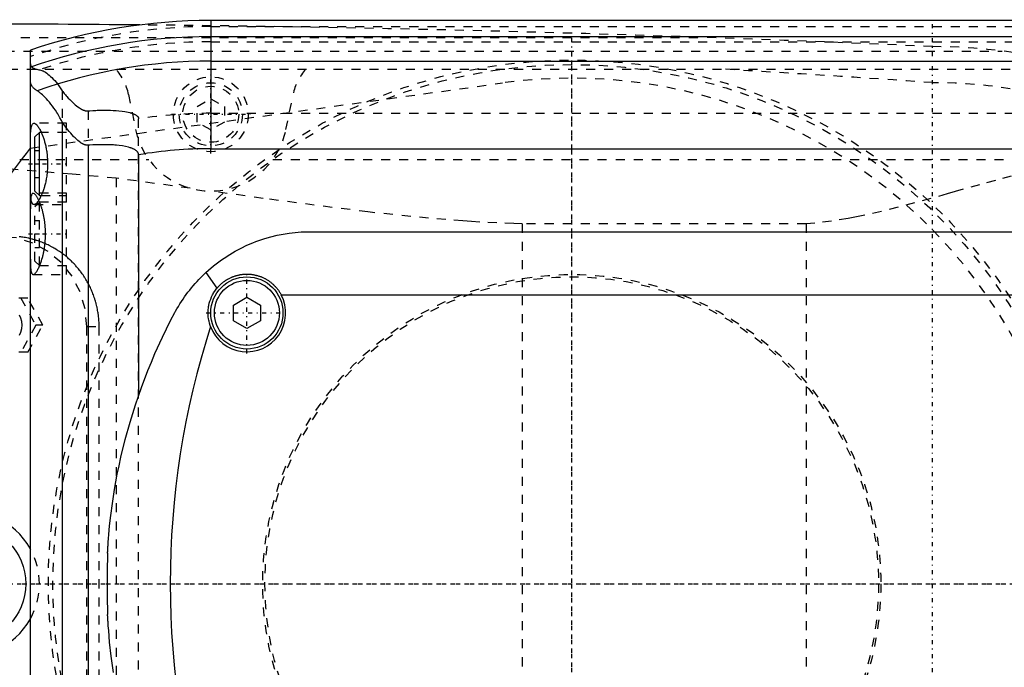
# Model space of a CAD drawing. Extents: x -502 to 139, y -105 to 105.
# Tile 4 of 7: x -261 to -152, y -9 to 62. Entities that reach past the tile are written whole.
import ezdxf

# ---------------------------------------------------------------- set-up
doc = ezdxf.new("R2010")
doc.units = 0
doc.linetypes.add('CENTER', pattern=[1.5, 0.45, -0.5, 0.05, -0.5])
doc.linetypes.add('DASHED', pattern=[2, 1, -1])
for name, color, linetype in [('AM_0', 7, 'CONTINUOUS'), ('AM_3', 7, 'DASHED'), ('AM_7', 7, 'CENTER')]:
    doc.layers.add(name, color=color, linetype=linetype)

msp = doc.modelspace()

# ---------------------------------------------------------------- linework, layer by layer
at = {"layer": 'AM_0', "color": 7, "linetype": 'CONTINUOUS'}
for p, q in [((50, 62.39), (-240, 62.39)), ((-240, 62.39), (-240, 48.19)), ((-240, 60.6), (50, 60.6)), ((-260, -59.1), (-260, 59.1)), ((-240, 57.89), (50, 57.89)), ((-256.48, 51.17), (-256.48, -51.17)), ((-259, 50), (-259.5, 49.5)), ((-259.5, 43.5), (-259.5, 49.5)), ((-258.79, 50), (-259, 50)), ((-259, 43), (-259, 50)), ((-260.01, 48.25), (-260, 48.25)), ((-253.58, 48.57), (-253.58, -48.57)), ((-240, 48.19), (50, 48.19)), ((-248, 47.52), (-248, 20.89)), ((-259.5, 43.5), (-259, 43)), ((-259, 43), (-258.79, 43)), ((-229, 39), (-151, 39)), ((-240.54, 34.48), (-239.33, 32.73)), ((-237.5, 30.87), (-236, 31.73)), ((-236, 31.73), (-234.5, 30.87)), ((-232.19, 32), (-147.81, 32)), ((-237.5, 29.13), (-237.5, 30.87)), ((-234.5, 30.87), (-234.5, 29.13)), ((-236, 28.27), (-237.5, 29.13)), ((-234.5, 29.13), (-236, 28.27))]:
    msp.add_line(p, q, dxfattribs=at)
for points in [[(-259.24, 54.6, 0), (-259.28, 54.63, 0), (-259.37, 54.68, 0), (-259.44, 54.73, 0), (-259.48, 54.76, 0), (-259.51, 54.79, 0), (-259.58, 54.85, 0), (-259.64, 54.91, 0), (-259.7, 54.97, 0), (-259.75, 55.03, 0), (-259.79, 55.1, 0), (-259.82, 55.13, 0), (-259.84, 55.16, 0), (-259.87, 55.23, 0), (-259.9, 55.3, 0), (-259.93, 55.37, 0), (-259.95, 55.44, 0), (-259.97, 55.51, 0), (-259.98, 55.55, 0), (-259.99, 55.58, 0), (-259.99, 55.66, 0), (-260, 55.74, 0), (-260, 55.78, 0)], [(-256.48, 51.17, 0), (-256.55, 51.33, 0), (-256.72, 51.62, 0), (-256.88, 51.91, 0), (-256.97, 52.04, 0), (-257.05, 52.18, 0), (-257.22, 52.44, 0), (-257.39, 52.68, 0), (-257.56, 52.91, 0), (-257.72, 53.13, 0), (-257.89, 53.34, 0), (-257.97, 53.44, 0), (-258.05, 53.53, 0), (-258.21, 53.71, 0), (-258.37, 53.87, 0), (-258.52, 54.02, 0), (-258.66, 54.16, 0), (-258.8, 54.28, 0), (-258.87, 54.34, 0), (-258.94, 54.39, 0), (-259.06, 54.49, 0), (-259.18, 54.57, 0), (-259.24, 54.6, 0)], [(-260, 48.5, 0), (-260, 48.62, 0), (-260, 48.87, 0), (-260, 49.1, 0), (-260, 49.22, 0), (-259.99, 49.33, 0), (-259.99, 49.53, 0), (-259.98, 49.73, 0), (-259.97, 49.91, 0), (-259.96, 50.08, 0), (-259.94, 50.25, 0), (-259.93, 50.32, 0), (-259.92, 50.4, 0), (-259.9, 50.53, 0), (-259.87, 50.65, 0), (-259.84, 50.75, 0), (-259.8, 50.83, 0), (-259.76, 50.9, 0), (-259.74, 50.93, 0), (-259.72, 50.95, 0), (-259.67, 50.98, 0), (-259.62, 51, 0), (-259.59, 51, 0)], [(-259.59, 51, 0), (-259.58, 51, 0), (-259.55, 51, 0), (-259.52, 50.99, 0), (-259.51, 50.98, 0), (-259.49, 50.98, 0), (-259.46, 50.96, 0), (-259.43, 50.94, 0), (-259.4, 50.92, 0), (-259.37, 50.9, 0), (-259.33, 50.87, 0), (-259.32, 50.85, 0), (-259.3, 50.83, 0), (-259.26, 50.8, 0), (-259.23, 50.75, 0), (-259.19, 50.71, 0), (-259.16, 50.66, 0), (-259.12, 50.61, 0), (-259.1, 50.58, 0), (-259.08, 50.55, 0), (-259.05, 50.49, 0), (-259.01, 50.43, 0), (-258.99, 50.4, 0), (-258.97, 50.37, 0), (-258.93, 50.3, 0), (-258.9, 50.23, 0), (-258.88, 50.19, 0), (-258.86, 50.15, 0), (-258.82, 50.08, 0), (-258.78, 50, 0), (-258.75, 49.91, 0), (-258.71, 49.83, 0), (-258.68, 49.74, 0), (-258.66, 49.7, 0), (-258.64, 49.66, 0), (-258.61, 49.57, 0), (-258.58, 49.47, 0), (-258.54, 49.38, 0), (-258.51, 49.27, 0), (-258.48, 49.17, 0), (-258.46, 49.12, 0), (-258.45, 49.07, 0), (-258.42, 48.96, 0), (-258.39, 48.84, 0), (-258.36, 48.73, 0), (-258.33, 48.61, 0), (-258.3, 48.49, 0), (-258.29, 48.43, 0), (-258.28, 48.37, 0), (-258.25, 48.25, 0), (-258.23, 48.13, 0), (-258.21, 48, 0), (-258.19, 47.87, 0), (-258.17, 47.74, 0), (-258.16, 47.68, 0), (-258.15, 47.61, 0), (-258.14, 47.48, 0), (-258.13, 47.35, 0), (-258.12, 47.22, 0), (-258.11, 47.09, 0), (-258.1, 46.96, 0), (-258.1, 46.89, 0), (-258.09, 46.83, 0), (-258.09, 46.69, 0), (-258.09, 46.56, 0), (-258.09, 46.5, 0), (-258.09, 46.44, 0), (-258.09, 46.31, 0), (-258.09, 46.17, 0), (-258.1, 46.11, 0), (-258.1, 46.04, 0), (-258.11, 45.91, 0), (-258.12, 45.78, 0), (-258.13, 45.65, 0), (-258.14, 45.52, 0), (-258.15, 45.39, 0), (-258.16, 45.32, 0), (-258.17, 45.26, 0), (-258.19, 45.13, 0), (-258.21, 45, 0), (-258.23, 44.87, 0), (-258.25, 44.75, 0), (-258.28, 44.63, 0), (-258.29, 44.57, 0), (-258.3, 44.51, 0), (-258.33, 44.39, 0), (-258.36, 44.27, 0), (-258.39, 44.16, 0), (-258.42, 44.04, 0), (-258.45, 43.93, 0), (-258.46, 43.88, 0), (-258.48, 43.83, 0), (-258.51, 43.73, 0), (-258.54, 43.62, 0), (-258.58, 43.53, 0), (-258.61, 43.43, 0), (-258.64, 43.34, 0), (-258.66, 43.3, 0), (-258.68, 43.26, 0), (-258.71, 43.17, 0), (-258.75, 43.09, 0), (-258.78, 43, 0), (-258.82, 42.92, 0), (-258.86, 42.85, 0), (-258.88, 42.81, 0), (-258.9, 42.77, 0), (-258.93, 42.7, 0), (-258.97, 42.63, 0), (-258.99, 42.6, 0), (-259.01, 42.57, 0), (-259.05, 42.51, 0), (-259.08, 42.45, 0), (-259.1, 42.42, 0), (-259.12, 42.39, 0), (-259.16, 42.34, 0), (-259.19, 42.29, 0), (-259.23, 42.25, 0), (-259.26, 42.2, 0), (-259.3, 42.17, 0), (-259.32, 42.15, 0), (-259.33, 42.13, 0), (-259.37, 42.1, 0), (-259.4, 42.08, 0), (-259.43, 42.06, 0), (-259.46, 42.04, 0), (-259.49, 42.02, 0), (-259.51, 42.02, 0), (-259.52, 42.01, 0), (-259.55, 42, 0), (-259.58, 42, 0), (-259.59, 42, 0)], [(-253.58, 48.57, 0), (-253.6, 48.57, 0), (-253.63, 48.57, 0), (-253.67, 48.57, 0), (-253.68, 48.57, 0), (-253.7, 48.57, 0), (-253.73, 48.57, 0), (-253.76, 48.57, 0), (-253.8, 48.58, 0), (-253.83, 48.58, 0), (-253.86, 48.59, 0), (-253.88, 48.59, 0), (-253.9, 48.6, 0), (-253.93, 48.61, 0), (-253.96, 48.62, 0), (-253.99, 48.63, 0), (-254.02, 48.64, 0), (-254.06, 48.65, 0), (-254.07, 48.66, 0), (-254.09, 48.66, 0), (-254.12, 48.68, 0), (-254.15, 48.69, 0), (-254.16, 48.7, 0), (-254.18, 48.71, 0), (-254.21, 48.72, 0), (-254.24, 48.74, 0), (-254.25, 48.74, 0), (-254.27, 48.75, 0), (-254.3, 48.77, 0), (-254.32, 48.79, 0), (-254.35, 48.8, 0), (-254.38, 48.82, 0), (-254.41, 48.84, 0), (-254.42, 48.85, 0), (-254.44, 48.86, 0), (-254.47, 48.88, 0), (-254.49, 48.9, 0), (-254.59, 48.97, 0), (-254.74, 49.1, 0), (-254.9, 49.23, 0), (-255.05, 49.38, 0), (-255.13, 49.46, 0), (-255.21, 49.54, 0), (-255.37, 49.71, 0), (-255.53, 49.9, 0), (-255.69, 50.09, 0), (-255.84, 50.28, 0), (-256, 50.48, 0), (-256.07, 50.58, 0), (-256.14, 50.68, 0), (-256.28, 50.88, 0), (-256.41, 51.07, 0), (-256.48, 51.17, 0)], [(-248, 47.52, 0), (-248, 47.53, 0), (-248, 47.54, 0), (-248, 47.55, 0), (-248, 47.55, 0), (-248, 47.56, 0), (-248, 47.57, 0), (-248, 47.57, 0), (-248, 47.58, 0), (-248.01, 47.59, 0), (-248.01, 47.6, 0), (-248.01, 47.61, 0), (-248.01, 47.61, 0), (-248.01, 47.62, 0), (-248.01, 47.63, 0), (-248.02, 47.64, 0), (-248.02, 47.65, 0), (-248.02, 47.66, 0), (-248.02, 47.66, 0), (-248.02, 47.67, 0), (-248.03, 47.67, 0), (-248.03, 47.68, 0), (-248.03, 47.69, 0), (-248.03, 47.69, 0), (-248.04, 47.7, 0), (-248.04, 47.71, 0), (-248.04, 47.71, 0), (-248.04, 47.72, 0), (-248.05, 47.73, 0), (-248.05, 47.73, 0), (-248.06, 47.74, 0), (-248.06, 47.75, 0), (-248.07, 47.76, 0), (-248.07, 47.76, 0), (-248.07, 47.77, 0), (-248.07, 47.78, 0), (-248.08, 47.78, 0), (-248.08, 47.79, 0), (-248.09, 47.8, 0), (-248.09, 47.81, 0), (-248.1, 47.81, 0), (-248.1, 47.81, 0), (-248.11, 47.82, 0), (-248.11, 47.83, 0), (-248.12, 47.83, 0), (-248.12, 47.84, 0), (-248.13, 47.85, 0), (-248.13, 47.85, 0), (-248.13, 47.86, 0), (-248.14, 47.86, 0), (-248.15, 47.87, 0), (-248.17, 47.89, 0), (-248.21, 47.93, 0), (-248.23, 47.95, 0), (-248.25, 47.97, 0), (-248.3, 48, 0), (-248.34, 48.03, 0), (-248.39, 48.06, 0), (-248.44, 48.09, 0), (-248.49, 48.11, 0), (-248.51, 48.13, 0), (-248.54, 48.14, 0), (-248.59, 48.16, 0), (-248.64, 48.19, 0), (-248.67, 48.2, 0), (-248.69, 48.21, 0), (-248.75, 48.23, 0), (-248.8, 48.25, 0), (-248.82, 48.26, 0), (-248.85, 48.27, 0), (-248.9, 48.28, 0), (-248.95, 48.3, 0), (-249.13, 48.35, 0), (-249.46, 48.43, 0), (-249.8, 48.49, 0), (-250.14, 48.54, 0), (-250.46, 48.57, 0), (-250.62, 48.58, 0), (-250.78, 48.6, 0), (-251.1, 48.62, 0), (-251.42, 48.63, 0), (-251.74, 48.63, 0), (-252.07, 48.63, 0), (-252.4, 48.63, 0), (-252.57, 48.62, 0), (-252.74, 48.62, 0), (-253.07, 48.6, 0), (-253.41, 48.58, 0), (-253.58, 48.57, 0)], [(-259.59, 42, 0), (-259.62, 42, 0), (-259.67, 42.02, 0), (-259.72, 42.05, 0), (-259.74, 42.07, 0), (-259.76, 42.1, 0), (-259.8, 42.17, 0), (-259.84, 42.25, 0), (-259.87, 42.35, 0), (-259.9, 42.47, 0), (-259.92, 42.6, 0), (-259.93, 42.68, 0), (-259.94, 42.75, 0), (-259.96, 42.92, 0), (-259.97, 43.09, 0), (-259.98, 43.27, 0), (-259.99, 43.47, 0), (-259.99, 43.67, 0), (-260, 43.78, 0), (-260, 43.9, 0), (-260, 44.13, 0), (-260, 44.38, 0), (-260, 44.5, 0)], [(-240.54, 34.48, 0), (-240.25, 34.74, 0), (-239.69, 35.22, 0), (-239.11, 35.66, 0), (-238.82, 35.88, 0), (-238.52, 36.08, 0), (-237.91, 36.48, 0), (-237.29, 36.84, 0), (-236.65, 37.18, 0), (-236, 37.49, 0), (-235.35, 37.77, 0), (-235.01, 37.9, 0), (-234.68, 38.02, 0), (-234.01, 38.25, 0), (-233.33, 38.44, 0), (-232.66, 38.6, 0), (-231.98, 38.74, 0), (-231.31, 38.84, 0), (-230.97, 38.89, 0), (-230.64, 38.92, 0), (-229.97, 38.97, 0), (-229.32, 39, 0), (-229, 39, 0)], [(-243.98, 30.04, 0), (-243.9, 30.18, 0), (-243.75, 30.46, 0), (-243.59, 30.73, 0), (-243.51, 30.86, 0), (-243.43, 31, 0), (-243.26, 31.26, 0), (-243.08, 31.52, 0), (-242.91, 31.78, 0), (-242.72, 32.03, 0), (-242.54, 32.29, 0), (-242.44, 32.41, 0), (-242.34, 32.53, 0), (-242.15, 32.78, 0), (-241.95, 33.02, 0), (-241.74, 33.25, 0), (-241.53, 33.49, 0), (-241.32, 33.71, 0), (-241.21, 33.83, 0), (-241.1, 33.94, 0), (-240.88, 34.16, 0), (-240.65, 34.38, 0), (-240.54, 34.48, 0)], [(-239.33, 32.73, 0), (-239.3, 32.75, 0), (-239.25, 32.81, 0), (-239.2, 32.87, 0), (-239.17, 32.9, 0), (-239.15, 32.93, 0), (-239.1, 32.98, 0), (-239.04, 33.04, 0), (-238.99, 33.09, 0), (-238.93, 33.14, 0), (-238.88, 33.2, 0), (-238.85, 33.22, 0), (-238.82, 33.25, 0), (-238.76, 33.3, 0), (-238.7, 33.35, 0), (-238.64, 33.39, 0), (-238.58, 33.44, 0), (-238.51, 33.49, 0), (-238.48, 33.51, 0), (-238.45, 33.53, 0), (-238.39, 33.58, 0), (-238.32, 33.62, 0), (-238.29, 33.64, 0), (-238.25, 33.66, 0), (-238.18, 33.7, 0), (-238.12, 33.74, 0), (-238.08, 33.76, 0), (-238.05, 33.78, 0), (-237.97, 33.82, 0), (-237.9, 33.86, 0), (-237.83, 33.89, 0), (-237.76, 33.92, 0), (-237.69, 33.96, 0), (-237.65, 33.97, 0), (-237.61, 33.99, 0), (-237.54, 34.02, 0), (-237.46, 34.04, 0), (-237.39, 34.07, 0), (-237.31, 34.1, 0), (-237.24, 34.12, 0), (-237.2, 34.13, 0), (-237.16, 34.14, 0), (-237.08, 34.16, 0), (-237, 34.18, 0), (-236.93, 34.2, 0), (-236.85, 34.22, 0), (-236.77, 34.23, 0), (-236.73, 34.24, 0), (-236.69, 34.24, 0), (-236.62, 34.26, 0), (-236.54, 34.27, 0), (-236.46, 34.28, 0), (-236.38, 34.28, 0), (-236.31, 34.29, 0), (-236.27, 34.29, 0), (-236.23, 34.29, 0), (-236.15, 34.3, 0), (-236.08, 34.3, 0), (-236, 34.3, 0), (-235.92, 34.3, 0), (-235.85, 34.3, 0), (-235.81, 34.3, 0), (-235.77, 34.29, 0), (-235.69, 34.29, 0), (-235.62, 34.28, 0), (-235.58, 34.28, 0), (-235.54, 34.28, 0), (-235.46, 34.27, 0), (-235.38, 34.26, 0), (-235.34, 34.25, 0), (-235.3, 34.24, 0), (-235.23, 34.23, 0), (-235.15, 34.21, 0), (-235.07, 34.2, 0), (-234.99, 34.18, 0), (-234.92, 34.16, 0), (-234.88, 34.15, 0), (-234.84, 34.14, 0), (-234.76, 34.12, 0), (-234.69, 34.09, 0), (-234.61, 34.07, 0), (-234.54, 34.04, 0), (-234.46, 34.02, 0), (-234.42, 34, 0), (-234.39, 33.99, 0), (-234.31, 33.96, 0), (-234.24, 33.92, 0), (-234.17, 33.89, 0), (-234.1, 33.86, 0), (-234.02, 33.82, 0), (-233.99, 33.8, 0), (-233.95, 33.78, 0), (-233.88, 33.74, 0), (-233.82, 33.7, 0), (-233.75, 33.66, 0), (-233.68, 33.62, 0), (-233.61, 33.58, 0), (-233.58, 33.56, 0), (-233.55, 33.53, 0), (-233.48, 33.49, 0), (-233.42, 33.44, 0), (-233.36, 33.39, 0), (-233.3, 33.34, 0), (-233.24, 33.3, 0), (-233.21, 33.27, 0), (-233.18, 33.25, 0), (-233.12, 33.19, 0), (-233.06, 33.14, 0), (-233.04, 33.12, 0), (-233.01, 33.09, 0), (-232.96, 33.04, 0), (-232.9, 32.98, 0), (-232.88, 32.96, 0), (-232.85, 32.93, 0), (-232.8, 32.87, 0), (-232.75, 32.81, 0), (-232.7, 32.75, 0), (-232.65, 32.69, 0), (-232.6, 32.63, 0), (-232.58, 32.6, 0), (-232.55, 32.57, 0), (-232.51, 32.51, 0), (-232.46, 32.44, 0), (-232.42, 32.38, 0), (-232.37, 32.31, 0), (-232.33, 32.24, 0), (-232.31, 32.21, 0), (-232.29, 32.17, 0), (-232.25, 32.11, 0), (-232.21, 32.04, 0), (-232.19, 32, 0)], [(-240.03, 28.49, 0), (-240.07, 28.61, 0), (-240.14, 28.85, 0), (-240.2, 29.09, 0), (-240.23, 29.21, 0), (-240.25, 29.34, 0), (-240.28, 29.58, 0), (-240.3, 29.83, 0), (-240.3, 30.08, 0), (-240.29, 30.33, 0), (-240.26, 30.58, 0), (-240.24, 30.7, 0), (-240.22, 30.82, 0), (-240.17, 31.07, 0), (-240.1, 31.31, 0), (-240.01, 31.54, 0), (-239.92, 31.77, 0), (-239.81, 32, 0), (-239.75, 32.11, 0), (-239.69, 32.21, 0), (-239.55, 32.42, 0), (-239.4, 32.63, 0), (-239.33, 32.73, 0)], [(-251.44, 3.41, 0), (-251.44, 3.41, 0), (-251.44, 3.41, 0), (-251.44, 3.41, 0), (-251.44, 3.41, 0), (-251.44, 3.41, 0), (-251.44, 3.41, 0), (-251.44, 3.41, 0), (-251.44, 3.41, 0), (-251.44, 3.41, 0), (-251.44, 3.42, 0), (-251.44, 3.42, 0), (-251.44, 3.42, 0), (-251.44, 3.42, 0), (-251.44, 3.42, 0), (-251.44, 3.42, 0), (-251.44, 3.42, 0), (-251.44, 3.42, 0), (-251.44, 3.42, 0), (-251.44, 3.42, 0), (-251.44, 3.42, 0), (-251.44, 3.42, 0), (-251.44, 3.42, 0), (-251.44, 3.42, 0), (-251.44, 3.42, 0), (-251.44, 3.42, 0), (-251.44, 3.42, 0), (-251.44, 3.42, 0), (-251.44, 3.42, 0), (-251.44, 3.42, 0), (-251.44, 3.42, 0), (-251.44, 3.42, 0), (-251.44, 3.42, 0), (-251.44, 3.42, 0), (-251.44, 3.42, 0), (-251.44, 3.43, 0), (-251.44, 3.43, 0), (-251.44, 3.43, 0), (-251.44, 3.43, 0), (-251.44, 3.44, 0), (-251.44, 3.45, 0), (-251.44, 3.45, 0), (-251.44, 3.46, 0), (-251.44, 3.46, 0), (-251.44, 3.47, 0), (-251.44, 3.48, 0), (-251.44, 3.49, 0), (-251.44, 3.5, 0), (-251.44, 3.5, 0), (-251.44, 3.51, 0), (-251.44, 3.52, 0), (-251.44, 3.53, 0), (-251.44, 3.53, 0), (-251.43, 3.54, 0), (-251.43, 3.55, 0), (-251.43, 3.56, 0), (-251.43, 3.56, 0), (-251.43, 3.57, 0), (-251.43, 3.58, 0), (-251.43, 3.59, 0), (-251.43, 3.63, 0), (-251.43, 3.7, 0), (-251.42, 3.77, 0), (-251.42, 3.85, 0), (-251.41, 3.94, 0), (-251.41, 3.98, 0), (-251.41, 4.03, 0), (-251.4, 4.12, 0), (-251.39, 4.23, 0), (-251.36, 4.63, 0), (-251.33, 5.03, 0), (-251.3, 5.47, 0), (-251.21, 6.44, 0), (-251.08, 7.57, 0), (-250.9, 8.91, 0), (-250.67, 10.45, 0), (-250.36, 12.16, 0), (-250.17, 13.07, 0), (-249.97, 14.02, 0), (-249.49, 15.98, 0), (-248.95, 17.91, 0), (-248.36, 19.84, 0), (-247.69, 21.74, 0), (-246.97, 23.63, 0), (-246.59, 24.56, 0), (-246.19, 25.49, 0), (-245.35, 27.33, 0), (-244.45, 29.15, 0), (-243.98, 30.04, 0)], [(-250.77, -9.81, 0), (-251.03, -8.01, 0), (-251.21, -6.45, 0), (-251.32, -5.17, 0), (-251.36, -4.67, 0), (-251.37, -4.59, 0), (-251.38, -4.45, 0), (-251.39, -4.32, 0), (-251.39, -4.26, 0), (-251.39, -4.2, 0), (-251.4, -4.09, 0), (-251.41, -3.99, 0), (-251.41, -3.9, 0), (-251.42, -3.82, 0), (-251.42, -3.75, 0), (-251.42, -3.72, 0), (-251.43, -3.68, 0), (-251.43, -3.63, 0), (-251.43, -3.58, 0), (-251.43, -3.55, 0), (-251.43, -3.54, 0), (-251.43, -3.54, 0), (-251.44, -3.53, 0), (-251.44, -3.53, 0), (-251.44, -3.52, 0), (-251.44, -3.52, 0), (-251.44, -3.51, 0), (-251.44, -3.51, 0), (-251.44, -3.5, 0), (-251.44, -3.5, 0), (-251.44, -3.49, 0), (-251.44, -3.49, 0), (-251.44, -3.48, 0), (-251.44, -3.48, 0), (-251.44, -3.47, 0), (-251.44, -3.47, 0), (-251.44, -3.47, 0), (-251.44, -3.47, 0), (-251.44, -3.46, 0), (-251.44, -3.46, 0), (-251.44, -3.45, 0), (-251.44, -3.45, 0), (-251.44, -3.45, 0), (-251.44, -3.45, 0), (-251.44, -3.44, 0), (-251.44, -3.44, 0), (-251.44, -3.44, 0), (-251.44, -3.44, 0), (-251.44, -3.43, 0), (-251.44, -3.43, 0), (-251.44, -3.43, 0), (-251.44, -3.43, 0), (-251.44, -3.42, 0), (-251.44, -3.42, 0), (-251.44, -3.42, 0), (-251.44, -3.42, 0), (-251.44, -3.42, 0), (-251.44, -3.42, 0), (-251.44, -3.42, 0), (-251.44, -3.42, 0), (-251.44, -3.41, 0), (-251.44, -3.41, 0), (-251.44, -3.41, 0)]]:
    msp.add_polyline3d(points, dxfattribs=at)
for centre, radius in [((-236, 30), 4), ((-236, 30), 3.6), ((-267, 0), 6.5)]:
    msp.add_circle(centre, radius, dxfattribs=at)
for centre, radius, start, end in [((-240, 0), 62.39, 90, 108.6977), ((-271.93, -2437.99), 2500, 89.44825, 89.86403), ((-240, 0), 60.6, 90, 109.2721), ((-240, 0), 57.89, 90, 109.4116), ((-200, 0), 77, 141.1986, 158.6763), ((-240, 0), 48.19, 90, 99.5555), ((-236, 30), 4.3, 200.5076, 27.7177), ((-151.5, 0), 93, 162.1586, 197.8414), ((-267, 0), 8, 28.955, 331.045), ((-151.5, 0), 100, 178.0435, 181.9565)]:
    msp.add_arc(centre, radius, start, end, dxfattribs=at)
at = {"layer": 'AM_3', "color": 6, "linetype": 'DASHED'}
for p, q in [((-240, 61.72), (50, 61.72)), ((-331.04, 60.5), (-185.14, 60.5)), ((-240, 60.02), (50, 60.02)), ((-362.76, 59), (-152.3, 59)), ((-394.4, 57), (-142.93, 57)), ((-260, 48.25), (-207.66, 55.47)), ((-256.48, 54.6), (-256.48, -54.6)), ((-249.12, 54.2), (-248.33, 50.31)), ((-241.5, 52.87), (-240, 53.73)), ((-240, 53.73), (-238.5, 52.87)), ((-231.67, 50.31), (-230.88, 54.2)), ((-241.5, 51.13), (-241.5, 52.87)), ((-238.5, 52.87), (-238.5, 51.13)), ((-253.58, 52.38), (-253.58, -52.38)), ((-248, -51.49), (-248, 51.49)), ((-240, 52.11), (50, 52.11)), ((-256, 51), (-259.59, 51)), ((-256, 34.25), (-256, 51)), ((-240, 50.27), (-241.5, 51.13)), ((-238.5, 51.13), (-240, 50.27)), ((-256, 50), (-258.79, 50)), ((-279.16, 47), (-246.87, 47)), ((-259.5, 48), (-259, 48)), ((-233.13, 47), (-142.19, 47)), ((-259.5, 46.5), (-259, 46.5)), ((-259.5, 45), (-259, 45)), ((-250.5, 44.92), (-250.5, -44.92)), ((-242.28, 43.81), (-250.5, 44.92)), ((-256, 43.25), (-259.69, 43.25)), ((-258.79, 43), (-256, 43)), ((-259.59, 42), (-256, 42)), ((-259, 42.25), (-259.5, 41.75)), ((-259.5, 35.75), (-259.5, 41.75)), ((-256, 42.25), (-259, 42.25)), ((-259, 35.25), (-259, 42.25)), ((-259.5, 40.25), (-259, 40.25)), ((-174, 39.86), (-205.5, 39.86)), ((-205.5, 39.86), (-205.5, -39.86)), ((-174, 39.86), (-174, -39.86)), ((-259.5, 38.75), (-259, 38.75)), ((-259.5, 37.25), (-259, 37.25)), ((-259.5, 35.75), (-259, 35.25)), ((-259, 35.25), (-256, 35.25)), ((-259.69, 34.25), (-256, 34.25)), ((-260.29, 31.65), (-264.41, 31.65)), ((-261.06, 31.65), (-259.39, 28.65)), ((-258.61, 28.65), (-260.29, 31.65)), ((-259.39, 28.65), (-261.06, 25.65)), ((-260.29, 25.65), (-258.61, 28.65)), ((-258.61, 28.65), (-259.39, 28.65)), ((-253.75, 28.5), (-252.38, 28.5)), ((-253.75, -28.5), (-253.75, 28.5)), ((-252.38, -28.5), (-252.38, 28.5)), ((-260.29, 25.65), (-264.41, 25.65))]:
    msp.add_line(p, q, dxfattribs=at)
for points in [[(-253.75, 28.5), (-253.93, 30.45), (-254.48, 32.33), (-255.38, 34.06), (-256.58, 35.57), (-258.04, 36.81), (-259.71, 37.74), (-261.52, 38.31), (-263.41, 38.5)], [(-261.21, 27.54), (-261.04, 27.88), (-260.93, 28.26), (-260.89, 28.65), (-260.93, 29.04), (-261.04, 29.42), (-261.21, 29.76)]]:
    msp.add_lwpolyline(points, dxfattribs=at)
for points in [[(-260, 57.58, 0), (-260, 57.55, 0), (-259.99, 57.5, 0), (-259.98, 57.45, 0), (-259.97, 57.43, 0), (-259.96, 57.4, 0), (-259.94, 57.36, 0), (-259.91, 57.31, 0), (-259.88, 57.27, 0), (-259.83, 57.23, 0), (-259.79, 57.19, 0), (-259.76, 57.17, 0), (-259.73, 57.15, 0), (-259.67, 57.12, 0), (-259.6, 57.09, 0), (-259.53, 57.06, 0), (-259.45, 57.03, 0), (-259.36, 57, 0), (-259.32, 56.99, 0), (-259.27, 56.98, 0), (-259.17, 56.96, 0), (-259.06, 56.94, 0), (-259.01, 56.93, 0)], [(-259.01, 56.93, 0), (-258.95, 56.92, 0), (-258.84, 56.89, 0), (-258.72, 56.85, 0), (-258.66, 56.82, 0), (-258.59, 56.8, 0), (-258.46, 56.73, 0), (-258.33, 56.65, 0), (-258.19, 56.55, 0), (-258.05, 56.45, 0), (-257.91, 56.33, 0), (-257.83, 56.27, 0), (-257.76, 56.2, 0), (-257.61, 56.06, 0), (-257.46, 55.9, 0), (-257.3, 55.73, 0), (-257.15, 55.55, 0), (-257, 55.36, 0), (-256.92, 55.26, 0), (-256.85, 55.16, 0), (-256.7, 54.94, 0), (-256.55, 54.72, 0), (-256.48, 54.6, 0)], [(-256.48, 54.6, 0), (-256.4, 54.51, 0), (-256.26, 54.32, 0), (-256.11, 54.14, 0), (-256.03, 54.06, 0), (-255.95, 53.97, 0), (-255.8, 53.8, 0), (-255.64, 53.63, 0), (-255.49, 53.48, 0), (-255.33, 53.33, 0), (-255.18, 53.18, 0), (-255.1, 53.12, 0), (-255.02, 53.05, 0), (-254.87, 52.93, 0), (-254.72, 52.81, 0), (-254.57, 52.7, 0), (-254.47, 52.64, 0), (-254.44, 52.63, 0), (-254.42, 52.61, 0), (-254.4, 52.6, 0), (-254.39, 52.6, 0), (-254.36, 52.58, 0), (-254.33, 52.57, 0), (-254.3, 52.55, 0), (-254.28, 52.54, 0), (-254.25, 52.52, 0), (-254.23, 52.52, 0), (-254.22, 52.51, 0), (-254.19, 52.5, 0), (-254.16, 52.48, 0), (-254.14, 52.48, 0), (-254.13, 52.47, 0), (-254.1, 52.46, 0), (-254.07, 52.45, 0), (-254.05, 52.44, 0), (-254.04, 52.44, 0), (-254.01, 52.43, 0), (-253.98, 52.42, 0), (-253.95, 52.41, 0), (-253.92, 52.4, 0), (-253.88, 52.4, 0), (-253.87, 52.39, 0), (-253.85, 52.39, 0), (-253.82, 52.39, 0), (-253.79, 52.38, 0), (-253.76, 52.38, 0), (-253.73, 52.38, 0), (-253.69, 52.38, 0), (-253.68, 52.38, 0), (-253.66, 52.38, 0), (-253.63, 52.38, 0), (-253.6, 52.38, 0), (-253.58, 52.38, 0)], [(-253.58, 52.38, 0), (-253.41, 52.39, 0), (-253.08, 52.41, 0), (-252.75, 52.43, 0), (-252.58, 52.44, 0), (-252.42, 52.44, 0), (-252.09, 52.45, 0), (-251.77, 52.45, 0), (-251.44, 52.45, 0), (-251.12, 52.45, 0), (-250.81, 52.43, 0), (-250.65, 52.42, 0), (-250.49, 52.41, 0), (-250.18, 52.39, 0), (-249.84, 52.35, 0), (-249.51, 52.3, 0), (-249.17, 52.23, 0), (-248.99, 52.19, 0), (-248.93, 52.17, 0), (-248.88, 52.16, 0), (-248.86, 52.15, 0), (-248.83, 52.15, 0), (-248.78, 52.13, 0), (-248.73, 52.11, 0), (-248.71, 52.1, 0), (-248.68, 52.1, 0), (-248.63, 52.08, 0), (-248.58, 52.06, 0), (-248.55, 52.05, 0), (-248.53, 52.04, 0), (-248.48, 52.01, 0), (-248.42, 51.99, 0), (-248.37, 51.96, 0), (-248.33, 51.93, 0), (-248.28, 51.91, 0), (-248.26, 51.89, 0), (-248.24, 51.87, 0), (-248.19, 51.84, 0), (-248.17, 51.82, 0), (-248.16, 51.82, 0), (-248.16, 51.81, 0), (-248.15, 51.81, 0), (-248.15, 51.8, 0), (-248.14, 51.8, 0), (-248.14, 51.79, 0), (-248.13, 51.78, 0), (-248.12, 51.78, 0), (-248.12, 51.77, 0), (-248.11, 51.77, 0), (-248.11, 51.76, 0), (-248.1, 51.76, 0), (-248.1, 51.75, 0), (-248.09, 51.74, 0), (-248.09, 51.73, 0), (-248.08, 51.73, 0), (-248.08, 51.72, 0), (-248.08, 51.72, 0), (-248.07, 51.71, 0), (-248.07, 51.7, 0), (-248.06, 51.7, 0), (-248.06, 51.69, 0), (-248.05, 51.68, 0), (-248.05, 51.68, 0), (-248.05, 51.67, 0), (-248.04, 51.67, 0), (-248.04, 51.66, 0), (-248.04, 51.65, 0), (-248.04, 51.65, 0), (-248.03, 51.64, 0), (-248.03, 51.63, 0), (-248.03, 51.63, 0), (-248.02, 51.62, 0), (-248.02, 51.61, 0), (-248.02, 51.6, 0), (-248.02, 51.6, 0), (-248.01, 51.59, 0), (-248.01, 51.58, 0), (-248.01, 51.57, 0), (-248.01, 51.57, 0), (-248.01, 51.56, 0), (-248.01, 51.55, 0), (-248, 51.54, 0), (-248, 51.53, 0), (-248, 51.53, 0), (-248, 51.52, 0), (-248, 51.52, 0), (-248, 51.51, 0), (-248, 51.5, 0), (-248, 51.49, 0)], [(-250.5, 44.92, 0), (-255.36, 45.37, 0), (-264.99, 46.16, 0), (-274.48, 46.77, 0), (-279.16, 47, 0)], [(-142.19, 47, 0), (-142.98, 46.89, 0), (-144.59, 46.63, 0), (-146.23, 46.32, 0), (-147.06, 46.15, 0), (-147.9, 45.96, 0), (-149.59, 45.57, 0), (-151.31, 45.13, 0), (-153.05, 44.67, 0), (-154.82, 44.19, 0), (-156.6, 43.69, 0), (-157.49, 43.44, 0), (-158.39, 43.18, 0), (-160.2, 42.68, 0), (-162.01, 42.18, 0), (-163.84, 41.7, 0), (-165.68, 41.25, 0), (-167.52, 40.83, 0), (-168.44, 40.64, 0), (-169.37, 40.47, 0), (-171.22, 40.17, 0), (-173.07, 39.94, 0), (-174, 39.86, 0)], [(-259.69, 43.25, 0), (-259.7, 43.25, 0), (-259.74, 43.24, 0), (-259.78, 43.22, 0), (-259.79, 43.2, 0), (-259.81, 43.18, 0), (-259.84, 43.14, 0), (-259.87, 43.08, 0), (-259.89, 43.02, 0), (-259.91, 42.94, 0), (-259.93, 42.85, 0), (-259.94, 42.8, 0), (-259.95, 42.75, 0), (-259.96, 42.64, 0), (-259.97, 42.51, 0), (-259.98, 42.39, 0), (-259.99, 42.25, 0), (-259.99, 42.1, 0), (-260, 42.03, 0), (-260, 41.95, 0), (-260, 41.79, 0), (-260, 41.63, 0), (-260, 41.54, 0)], [(-259.06, 42.48, 0), (-259.08, 42.52, 0), (-259.12, 42.6, 0), (-259.16, 42.67, 0), (-259.18, 42.71, 0), (-259.2, 42.75, 0), (-259.24, 42.81, 0), (-259.28, 42.87, 0), (-259.31, 42.93, 0), (-259.35, 42.98, 0), (-259.39, 43.03, 0), (-259.41, 43.06, 0), (-259.42, 43.08, 0), (-259.46, 43.12, 0), (-259.49, 43.15, 0), (-259.53, 43.18, 0), (-259.56, 43.2, 0), (-259.59, 43.22, 0), (-259.6, 43.23, 0), (-259.62, 43.24, 0), (-259.65, 43.24, 0), (-259.67, 43.25, 0), (-259.69, 43.25, 0)], [(-205.5, 39.86, 0), (-206.43, 39.89, 0), (-208.3, 39.97, 0), (-210.18, 40.07, 0), (-211.12, 40.12, 0), (-212.06, 40.19, 0), (-213.96, 40.33, 0), (-215.86, 40.49, 0), (-222.58, 41.18, 0), (-234.21, 42.69, 0), (-240.04, 43.5, 0)], [(-258.96, 42.25, 0), (-258.98, 42.29, 0), (-259.01, 42.37, 0), (-259.05, 42.44, 0), (-259.06, 42.48, 0)], [(-258.86, 42, 0), (-258.88, 42.04, 0), (-258.91, 42.13, 0), (-258.95, 42.21, 0), (-258.96, 42.25, 0)], [(-258.96, 35.25, 0), (-258.95, 35.27, 0), (-258.94, 35.32, 0), (-258.92, 35.36, 0), (-258.91, 35.38, 0), (-258.9, 35.41, 0), (-258.88, 35.45, 0), (-258.86, 35.5, 0), (-258.85, 35.54, 0), (-258.83, 35.59, 0), (-258.81, 35.64, 0), (-258.81, 35.67, 0), (-258.8, 35.69, 0), (-258.78, 35.74, 0), (-258.76, 35.79, 0), (-258.75, 35.84, 0), (-258.73, 35.9, 0), (-258.71, 35.95, 0), (-258.71, 35.98, 0), (-258.7, 36.01, 0), (-258.68, 36.06, 0), (-258.67, 36.12, 0), (-258.66, 36.15, 0), (-258.65, 36.18, 0), (-258.63, 36.23, 0), (-258.62, 36.29, 0), (-258.61, 36.32, 0), (-258.6, 36.35, 0), (-258.59, 36.41, 0), (-258.57, 36.48, 0), (-258.56, 36.54, 0), (-258.55, 36.6, 0), (-258.53, 36.66, 0), (-258.53, 36.7, 0), (-258.52, 36.73, 0), (-258.51, 36.79, 0), (-258.49, 36.86, 0), (-258.48, 36.92, 0), (-258.47, 36.99, 0), (-258.46, 37.06, 0), (-258.45, 37.09, 0), (-258.45, 37.12, 0), (-258.44, 37.19, 0), (-258.43, 37.26, 0), (-258.42, 37.33, 0), (-258.41, 37.4, 0), (-258.4, 37.47, 0), (-258.39, 37.5, 0), (-258.39, 37.54, 0), (-258.38, 37.61, 0), (-258.37, 37.68, 0), (-258.37, 37.75, 0), (-258.36, 37.82, 0), (-258.35, 37.89, 0), (-258.35, 37.92, 0), (-258.35, 37.96, 0), (-258.34, 38.03, 0), (-258.34, 38.1, 0), (-258.33, 38.17, 0), (-258.33, 38.24, 0), (-258.33, 38.31, 0), (-258.32, 38.35, 0), (-258.32, 38.38, 0), (-258.32, 38.45, 0), (-258.32, 38.52, 0), (-258.32, 38.56, 0), (-258.32, 38.59, 0), (-258.32, 38.66, 0), (-258.32, 38.73, 0), (-258.32, 38.77, 0), (-258.32, 38.8, 0), (-258.32, 38.87, 0), (-258.32, 38.94, 0), (-258.32, 39.01, 0), (-258.32, 39.08, 0), (-258.32, 39.15, 0), (-258.33, 39.19, 0), (-258.33, 39.22, 0), (-258.33, 39.29, 0), (-258.33, 39.36, 0), (-258.34, 39.43, 0), (-258.34, 39.51, 0), (-258.35, 39.58, 0), (-258.35, 39.61, 0), (-258.36, 39.65, 0), (-258.36, 39.72, 0), (-258.37, 39.79, 0), (-258.38, 39.86, 0), (-258.38, 39.93, 0), (-258.39, 40, 0), (-258.4, 40.03, 0), (-258.4, 40.07, 0), (-258.41, 40.14, 0), (-258.42, 40.2, 0), (-258.43, 40.27, 0), (-258.44, 40.34, 0), (-258.45, 40.41, 0), (-258.46, 40.44, 0), (-258.46, 40.48, 0), (-258.48, 40.54, 0), (-258.49, 40.61, 0), (-258.5, 40.67, 0), (-258.51, 40.74, 0), (-258.53, 40.8, 0), (-258.53, 40.84, 0), (-258.54, 40.87, 0), (-258.55, 40.93, 0), (-258.57, 40.99, 0), (-258.57, 41.02, 0), (-258.58, 41.05, 0), (-258.6, 41.12, 0), (-258.61, 41.18, 0), (-258.62, 41.21, 0), (-258.63, 41.24, 0), (-258.64, 41.29, 0), (-258.66, 41.35, 0), (-258.67, 41.41, 0), (-258.69, 41.47, 0), (-258.71, 41.52, 0), (-258.71, 41.55, 0), (-258.72, 41.58, 0), (-258.74, 41.63, 0), (-258.76, 41.68, 0), (-258.77, 41.73, 0), (-258.79, 41.78, 0), (-258.81, 41.83, 0), (-258.81, 41.86, 0), (-258.82, 41.88, 0), (-258.84, 41.93, 0), (-258.86, 41.98, 0), (-258.86, 42, 0)], [(-252.38, 28.5, 0), (-252.38, 28.57, 0), (-252.38, 28.71, 0), (-252.39, 28.85, 0), (-252.39, 28.92, 0), (-252.39, 28.99, 0), (-252.4, 29.14, 0), (-252.41, 29.28, 0), (-252.42, 29.42, 0), (-252.44, 29.56, 0), (-252.45, 29.71, 0), (-252.46, 29.78, 0), (-252.47, 29.85, 0), (-252.49, 30, 0), (-252.51, 30.14, 0), (-252.54, 30.28, 0), (-252.57, 30.43, 0), (-252.6, 30.57, 0), (-252.61, 30.64, 0), (-252.63, 30.71, 0), (-252.66, 30.86, 0), (-252.7, 31, 0), (-252.71, 31.07, 0), (-252.73, 31.14, 0), (-252.77, 31.29, 0), (-252.82, 31.43, 0), (-252.84, 31.5, 0), (-252.86, 31.57, 0), (-252.91, 31.71, 0), (-252.95, 31.85, 0), (-253, 31.99, 0), (-253.06, 32.13, 0), (-253.11, 32.27, 0), (-253.14, 32.33, 0), (-253.17, 32.4, 0), (-253.23, 32.54, 0), (-253.29, 32.67, 0), (-253.35, 32.81, 0), (-253.41, 32.94, 0), (-253.48, 33.07, 0), (-253.51, 33.14, 0), (-253.55, 33.2, 0), (-253.62, 33.33, 0), (-253.69, 33.46, 0), (-253.76, 33.59, 0), (-253.84, 33.72, 0), (-253.92, 33.84, 0), (-253.96, 33.9, 0), (-254, 33.97, 0), (-254.08, 34.09, 0), (-254.16, 34.21, 0), (-254.24, 34.33, 0), (-254.33, 34.44, 0), (-254.41, 34.56, 0), (-254.46, 34.62, 0), (-254.5, 34.67, 0), (-254.59, 34.79, 0), (-254.68, 34.9, 0), (-254.77, 35.01, 0), (-254.87, 35.12, 0), (-254.96, 35.22, 0), (-255.01, 35.27, 0), (-255.05, 35.33, 0), (-255.15, 35.43, 0), (-255.25, 35.53, 0), (-255.3, 35.58, 0), (-255.35, 35.63, 0), (-255.45, 35.72, 0), (-255.55, 35.82, 0), (-255.6, 35.87, 0), (-255.65, 35.92, 0), (-255.76, 36.01, 0), (-255.86, 36.1, 0), (-255.97, 36.2, 0), (-256.08, 36.29, 0), (-256.19, 36.38, 0), (-256.25, 36.42, 0), (-256.31, 36.47, 0), (-256.42, 36.55, 0), (-256.54, 36.64, 0), (-256.66, 36.72, 0), (-256.78, 36.8, 0), (-256.9, 36.88, 0), (-256.96, 36.92, 0), (-257.02, 36.96, 0), (-257.14, 37.04, 0), (-257.27, 37.12, 0), (-257.4, 37.19, 0), (-257.52, 37.26, 0), (-257.65, 37.33, 0), (-257.72, 37.37, 0), (-257.78, 37.4, 0), (-257.91, 37.47, 0), (-258.04, 37.53, 0), (-258.18, 37.59, 0), (-258.31, 37.65, 0), (-258.45, 37.71, 0), (-258.51, 37.74, 0), (-258.58, 37.77, 0), (-258.72, 37.82, 0), (-258.86, 37.88, 0), (-258.99, 37.93, 0), (-259.13, 37.97, 0), (-259.27, 38.02, 0), (-259.34, 38.04, 0), (-259.41, 38.07, 0), (-259.55, 38.11, 0), (-259.69, 38.15, 0), (-259.76, 38.17, 0), (-259.83, 38.18, 0), (-259.97, 38.22, 0), (-260.11, 38.25, 0), (-260.18, 38.27, 0), (-260.26, 38.28, 0), (-260.4, 38.31, 0), (-260.54, 38.34, 0), (-260.68, 38.37, 0), (-260.82, 38.39, 0), (-260.96, 38.41, 0), (-261.04, 38.42, 0), (-261.11, 38.43, 0), (-261.25, 38.44, 0)], [(-260, 35.96, 0), (-260, 35.87, 0), (-260, 35.71, 0), (-260, 35.55, 0), (-260, 35.47, 0), (-259.99, 35.4, 0), (-259.99, 35.25, 0), (-259.98, 35.11, 0), (-259.97, 34.99, 0), (-259.96, 34.86, 0), (-259.95, 34.75, 0), (-259.94, 34.7, 0), (-259.93, 34.65, 0), (-259.91, 34.56, 0), (-259.89, 34.48, 0), (-259.87, 34.42, 0), (-259.84, 34.36, 0), (-259.81, 34.32, 0), (-259.79, 34.3, 0), (-259.78, 34.28, 0), (-259.74, 34.26, 0), (-259.7, 34.25, 0), (-259.69, 34.25, 0)], [(-259.69, 34.25, 0), (-259.67, 34.25, 0), (-259.64, 34.26, 0), (-259.61, 34.27, 0), (-259.59, 34.28, 0), (-259.57, 34.29, 0), (-259.54, 34.31, 0), (-259.5, 34.34, 0), (-259.46, 34.38, 0), (-259.42, 34.43, 0), (-259.38, 34.48, 0), (-259.36, 34.51, 0), (-259.34, 34.53, 0), (-259.29, 34.6, 0), (-259.25, 34.67, 0), (-259.21, 34.74, 0), (-259.16, 34.82, 0), (-259.12, 34.91, 0), (-259.09, 34.95, 0), (-259.07, 35, 0), (-259.03, 35.1, 0), (-258.98, 35.2, 0), (-258.96, 35.25, 0)]]:
    msp.add_polyline3d(points, dxfattribs=at)
for centre, radius in [((-200, 0), 58), ((-200, 0), 57.5), ((-240, 52), 4.15), ((-240, 52), 3.5), ((-240, 52), 3.1), ((-200, 0), 34.25), ((-200, 0), 34)]:
    msp.add_circle(centre, radius, dxfattribs=at)
for centre, radius, start, end in [((-240, 0), 61.72, 90, 108.9064), ((-271.93, -2437.99), 2500, 87.43384, 89.44825), ((-240, 0), 60.02, 90, 108.4632), ((-160, 0), 59.5, 270, 90), ((-255, 53), 6, 11.4928, 41.8103), ((-225, 53), 6, 138.1897, 168.5072), ((-300.02, -1939.59), 2000, 85.98537, 86.65491), ((-200, 0), 56, 262.1432, 97.8568), ((-160, 0), 55.5, 10.8929, 90), ((-240, 0), 52.11, 90, 98.8311), ((-240, 52), 8.5, 191.4928, 348.5072), ((-267, 0), 8, 331.045, 28.955)]:
    msp.add_arc(centre, radius, start, end, dxfattribs=at)
at = {"layer": 'AM_7', "color": 4, "linetype": 'CENTER'}
for p, q in [((-160, -62.48), (-160, 62.47)), ((-200, -60.9), (-200, 60.9)), ((-200, -58.8), (-200, 58.8)), ((-240, 47.64), (-240, 56.36)), ((-244.36, 52), (-235.64, 52)), ((-260.2, 46.5), (-255.8, 46.5)), ((-260.2, 38.75), (-255.8, 38.75)), ((-236, 25.49), (-236, 34.51)), ((-240.51, 30), (-231.49, 30)), ((-275.4, 0), (-97.53, 0)), ((-260.9, 0), (-139.1, 0))]:
    msp.add_line(p, q, dxfattribs=at)

doc.saveas('drawing.dxf')
